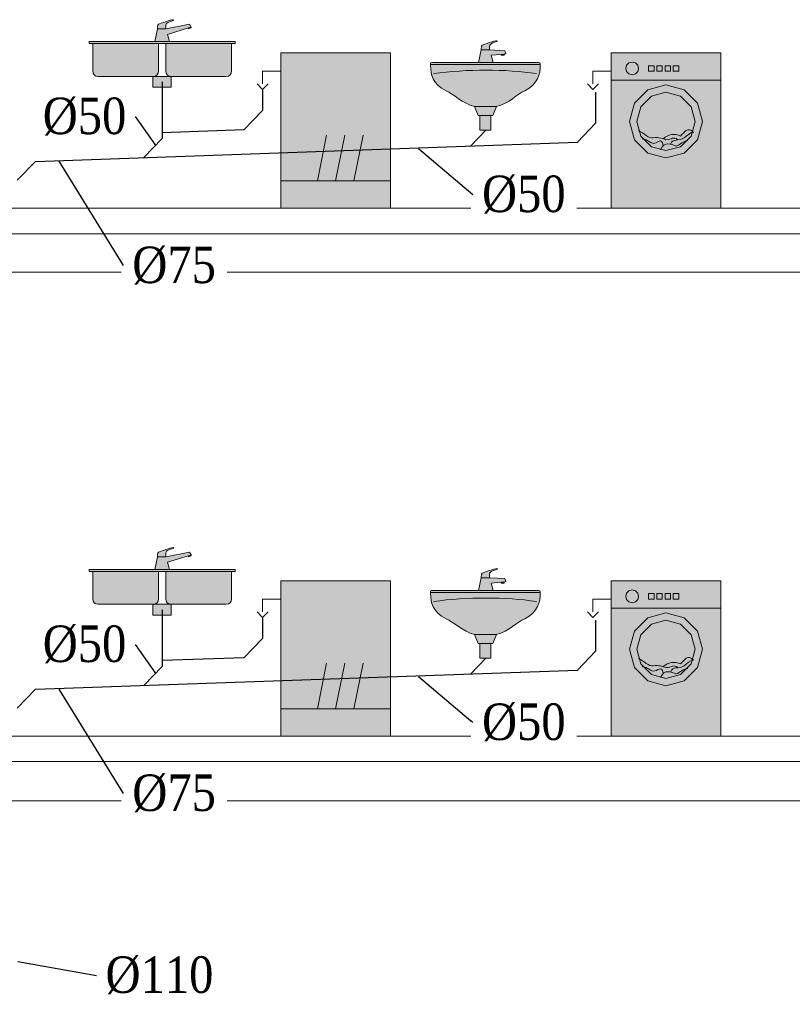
# Model space of a CAD drawing. Header units: millimetres. Extents: x 4585 to 417032, y -23455 to 16738.
# Tile 8 of 31: x 122737 to 126967, y -13201 to -7811. Entities that reach past the tile are written whole.
import ezdxf
from ezdxf import colors
from ezdxf.entities.mleader import LeaderData, LeaderLine
from ezdxf.math import Vec2, Vec3

# ---------------------------------------------------------------- set-up
doc = ezdxf.new("R2010")
doc.units = ezdxf.units.MM
doc.header["$LTSCALE"] = 100
for name, color, linetype, lineweight, true_color in [('IS_Działka kanalizacji sanitarnej grawitacyjnej', 7, 'Continuous', 30, 0x800000), ('IS_Odbiornik2', 7, 'Continuous', 5, 0x000000), ('IS_Pralka', 7, 'Continuous', 5, 0x000000), ('IS_Umywalka', 7, 'Continuous', 5, 0x000000), ('IS_Zlew', 7, 'Continuous', 5, 0x000000), ('IS_Zmywarka', 7, 'Continuous', 0, 0x000000)]:
    doc.layers.add(name, color=color, linetype=linetype, lineweight=lineweight, true_color=true_color)
doc.layers.add('Konstrukcja', color=253, linetype='Continuous', lineweight=5)
doc.layers.add('RR_IWK_opisy', color=7, linetype='Continuous', lineweight=0)
doc.styles.add('Garamond', font='GARA.TTF')

# ---------------------------------------------------------------- blocks, each defined once
blk = doc.blocks.new('16_TypRysWodKan_ZmywarkaCzescKan_00000000-0000-0000-0000-000000000000_Normal')
at = {"layer": 'IS_Zmywarka', "lineweight": 50, "true_color": 0xffffff, "transparency": 33554687}
blk.add_hatch(color=7, dxfattribs=at).paths.add_polyline_path([(-0.3, 0.425), (-0.3, -0.425), (0.3, -0.425), (0.3, 0.425)])
at = {"layer": 'IS_Zmywarka', "lineweight": -2}
blk.add_lwpolyline([(-0.3, 0.425), (0.3, 0.425), (0.3, -0.425), (-0.3, -0.425)], close=True, dxfattribs=at)
for points in [[(-0.3, 0.325), (-0.4, 0.325), (-0.4, 0.255)], [(-0.43, 0.255), (-0.4, 0.225), (-0.37, 0.255)], [(0, -0.275), (0.05, -0.025)], [(0.1, -0.275), (0.15, -0.025)]]:
    blk.add_lwpolyline(points, dxfattribs=at)
for points in [[(-0.1, -0.275, 0), (-0.05, -0.025, 0)], [(-0.3, -0.275, 0), (0.3, -0.275, 0)]]:
    blk.add_polyline3d(points, dxfattribs=at)
blk = doc.blocks.new('16_SANInstalationLeafType_Zlewozmywak2K_00000000-0000-0000-0000-000000000000_ExportItemXref')
at = {"layer": 'IS_Zlew', "lineweight": 50, "true_color": 0xffffff, "transparency": 33554687}
for points in [[(-0.4, 0.125), (-0.4, 0.115), (0.4, 0.115), (0.4, 0.125)], [(-0.05, -0.065), (-0.05, -0.125), (0.05, -0.125), (0.05, -0.065)]]:
    blk.add_hatch(color=7, dxfattribs=at).paths.add_polyline_path(points)
h = blk.add_hatch(color=7, dxfattribs=at)
edge = h.paths.add_edge_path(flags=0)
edge.add_spline(control_points=[(-0.38, 0.115), (-0.38, 0.04), (-0.38, 0.07), (-0.38, -0.035), (-0.38, -0.055), (-0.37, -0.065), (-0.35, -0.065), (-0.2, -0.065), (-0.24, -0.065), (-0.05, -0.065), (-0.03, -0.065), (-0.02, -0.055), (-0.02, -0.035), (-0.02, 0.035), (-0.02, 0.01), (-0.02, 0.115), (-0.2, 0.115), (-0.2, 0.115), (-0.38, 0.115)], knot_values=[0, 0, 0, 0, 1, 1, 1, 2, 2, 2, 3, 3, 3, 4, 4, 4, 5, 5, 5, 6, 6, 6, 6], weights=[1, 1, 1, 1, 1, 1, 1, 1, 1, 1, 1, 1, 1, 1, 1, 1, 1, 1, 1], degree=3, periodic=0)
h = blk.add_hatch(color=7, dxfattribs=at)
edge = h.paths.add_edge_path(flags=0)
edge.add_spline(control_points=[(0.02, 0.115), (0.02, 0.04), (0.02, 0.07), (0.02, -0.035), (0.02, -0.055), (0.03, -0.065), (0.05, -0.065), (0.2, -0.065), (0.16, -0.065), (0.35, -0.065), (0.37, -0.065), (0.38, -0.055), (0.38, -0.035), (0.38, 0.035), (0.38, 0.01), (0.38, 0.115), (0.2, 0.115), (0.2, 0.115), (0.02, 0.115)], knot_values=[0, 0, 0, 0, 1, 1, 1, 2, 2, 2, 3, 3, 3, 4, 4, 4, 5, 5, 5, 6, 6, 6, 6], weights=[1, 1, 1, 1, 1, 1, 1, 1, 1, 1, 1, 1, 1, 1, 1, 1, 1, 1, 1], degree=3, periodic=0)
at = {"layer": 'IS_Zlew', "lineweight": -2, "extrusion": (0, 0, -1)}
blk.add_lwpolyline([(0.4, 0.125), (-0.4, 0.125), (-0.4, 0.115), (0.4, 0.115)], close=True, dxfattribs=at)
at = {"layer": 'IS_Zlew', "lineweight": -2}
blk.add_lwpolyline([(-0.05, -0.065), (-0.05, -0.125), (0.05, -0.125), (0.05, -0.065)], close=True, dxfattribs=at)
for points in [[(-0.38, 0.115), (-0.38, 0.04), (-0.38, 0.07), (-0.38, -0.035), (-0.38, -0.055), (-0.37, -0.065), (-0.35, -0.065), (-0.2, -0.065), (-0.24, -0.065), (-0.05, -0.065), (-0.03, -0.065), (-0.02, -0.055), (-0.02, -0.035), (-0.02, 0.035), (-0.02, 0.01), (-0.02, 0.115)], [(0.02, 0.115), (0.02, 0.04), (0.02, 0.07), (0.02, -0.035), (0.02, -0.055), (0.03, -0.065), (0.05, -0.065), (0.2, -0.065), (0.16, -0.065), (0.35, -0.065), (0.37, -0.065), (0.38, -0.055), (0.38, -0.035), (0.38, 0.035), (0.38, 0.01), (0.38, 0.115)]]:
    blk.add_open_spline(points, degree=3, knots=[0, 0, 0, 0, 1, 1, 1, 2, 2, 2, 3, 3, 3, 4, 4, 4, 5, 5, 5, 5], dxfattribs=at)
blk = doc.blocks.new('16_SANInstalationLeafType_BateriaStojacaRuchWyl_00000000-0000-0000-0000-000000000000_ExportItemXref')
at = {"layer": 'IS_Odbiornik2', "lineweight": 50, "true_color": 0xffffff, "transparency": 33554687}
h = blk.add_hatch(color=7, dxfattribs=at)
edge = h.paths.add_edge_path(flags=0)
edge.add_spline(control_points=[(-0.0028, 0.01), (0.0197, 0.01), (0.0197, 0.01), (0.0422, 0.01), (0.0422, 0.03), (0.0422, 0.035), (0.0472, 0.04), (0.0522, 0.045), (0.0622, 0.05), (0.0822, 0.055), (0.0872, 0.055), (0.0872, 0.06), (0.0822, 0.06), (0.0722, 0.06), (0.0122, 0.04), (0.0022, 0.035), (-0.0028, 0.03), (-0.0028, 0.02), (-0.0028, 0.01)], knot_values=[-6, -6, -6, -6, -5, -5, -5, -4, -4, -4, -3, -3, -3, -2, -2, -2, -1, -1, -1, 0, 0, 0, 0], weights=[1, 1, 1, 1, 1, 1, 1, 1, 1, 1, 1, 1, 1, 1, 1, 1, 1, 1, 1], degree=3, periodic=0)
blk.add_hatch(color=7, dxfattribs=at).paths.add_polyline_path([(-0.0178, -0.06), (0.0622, -0.06), (0.0522, -0.02), (0.1672, 0.015), (0.1672, 0.01), (0.1822, 0.015), (0.1822, 0.02), (0.1722, 0.035), (0.0422, 0.01), (-0.0028, 0.01)])
at = {"layer": 'IS_Odbiornik2', "lineweight": -2, "extrusion": (0, 0, -1)}
blk.add_lwpolyline([(0.0178, -0.06), (0.0028, 0.01), (-0.0422, 0.01), (-0.1722, 0.035), (-0.1822, 0.02), (-0.1822, 0.015), (-0.1822, 0.015), (-0.1672, 0.01), (-0.1672, 0.015), (-0.0522, -0.02), (-0.0622, -0.06)], close=True, dxfattribs=at)
at = {"layer": 'IS_Odbiornik2', "lineweight": -2, "extrusion": (-0.316228, 0.948683, 0), "elevation": -0.0387}
blk.add_lwpolyline([(-0.1792, 0), (-0.1634, 0)], dxfattribs=at)
at = {"layer": 'IS_Odbiornik2', "lineweight": -2}
blk.add_open_spline([(-0.0028, 0.01), (-0.0028, 0.02), (-0.0028, 0.03), (0.0022, 0.035), (0.0122, 0.04), (0.0722, 0.06), (0.0822, 0.06), (0.0872, 0.06), (0.0872, 0.055), (0.0822, 0.055), (0.0622, 0.05), (0.0522, 0.045), (0.0472, 0.04), (0.0422, 0.035), (0.0422, 0.03), (0.0422, 0.01)], degree=3, knots=[0, 0, 0, 0, 1, 1, 1, 2, 2, 2, 3, 3, 3, 4, 4, 4, 5, 5, 5, 5], dxfattribs=at)
blk = doc.blocks.new('16_TypRysWodKan_PralkaAutomatycznaCzescKan_00000000-0000-0000-0000-000000000000_Normal')
at = {"layer": 'IS_Pralka', "lineweight": 50, "true_color": 0xffffff, "transparency": 33554687}
blk.add_hatch(color=7, dxfattribs=at).paths.add_polyline_path([(-0.3, 0.425), (-0.3, -0.425), (0.3, -0.425), (0.3, 0.425)])
h = blk.add_hatch(color=7, dxfattribs=at)
edge = h.paths.add_edge_path(flags=0)
edge.add_ellipse((-0.185, 0.34), major_axis=(0.035, 0), ratio=1, start_angle=0, end_angle=360)
h = blk.add_hatch(color=7, dxfattribs=at)
edge = h.paths.add_edge_path(flags=0)
edge.add_ellipse((0, 0.05), major_axis=(0.2, 0), ratio=1, start_angle=0, end_angle=360)
h = blk.add_hatch(color=7, dxfattribs=at)
edge = h.paths.add_edge_path(flags=0)
edge.add_ellipse((0, 0.05), major_axis=(0.1598, 0), ratio=1, start_angle=0, end_angle=360)
at = {"layer": 'IS_Pralka', "lineweight": -2}
for points in [[(-0.3, 0.425), (0.3, 0.425), (0.3, -0.425), (-0.3, -0.425)], [(-0.095, 0.325), (-0.095, 0.355), (-0.065, 0.355), (-0.065, 0.325)], [(-0.05, 0.325), (-0.05, 0.355), (-0.02, 0.355), (-0.02, 0.325)], [(-0.005, 0.325), (-0.005, 0.355), (0.025, 0.355), (0.025, 0.325)], [(0.04, 0.325), (0.04, 0.355), (0.07, 0.355), (0.07, 0.325)]]:
    blk.add_lwpolyline(points, close=True, dxfattribs=at)
for points in [[(-0.3, 0.325), (-0.4, 0.325), (-0.4, 0.255)], [(-0.43, 0.255), (-0.4, 0.225), (-0.37, 0.255)]]:
    blk.add_lwpolyline(points, dxfattribs=at)
at = {"layer": 'IS_Pralka'}
for points in [[(-0.15, 0.34), (-0.1547, 0.3575), (-0.1675, 0.3703), (-0.185, 0.375), (-0.2025, 0.3703), (-0.2153, 0.3575), (-0.22, 0.34), (-0.2153, 0.3225), (-0.2025, 0.3097), (-0.185, 0.305), (-0.1675, 0.3097), (-0.1547, 0.3225)], [(0.2, 0.05), (0.1732, 0.15), (0.1, 0.2232), (0, 0.25), (-0.1, 0.2232), (-0.1732, 0.15), (-0.2, 0.05), (-0.1732, -0.05), (-0.1, -0.1232), (0, -0.15), (0.1, -0.1232), (0.1732, -0.05)], [(0.1598, 0.05), (0.1384, 0.1299), (0.0799, 0.1884), (0, 0.2098), (-0.0799, 0.1884), (-0.1384, 0.1299), (-0.1598, 0.05), (-0.1384, -0.0299), (-0.0799, -0.0884), (0, -0.1098), (0.0799, -0.0884), (0.1384, -0.0299)]]:
    blk.add_lwpolyline(points, close=True, dxfattribs=at)
at = {"layer": 'IS_Pralka', "lineweight": -2}
blk.add_polyline3d([(-0.3, 0.275, 0), (0.3, 0.275, 0)], dxfattribs=at)
for points, knots in [([(-0.15, 0), (-0.12, -0.015), (-0.095, -0.045), (-0.07, -0.04), (-0.04, -0.035), (-0.015, -0.045), (0, -0.05), (0.035, -0.05), (0.04, -0.03), (0.065, -0.05)], [0, 0, 0, 0, 1, 1, 1, 2, 2, 2, 3, 3, 3, 3]), ([(-0.015, -0.045), (0.01, -0.02), (0.05, -0.015), (0.08, -0.03), (0.1, -0.01), (0.12, 0.025), (0.15, -0.01)], [0, 0, 0, 0, 1, 1, 1, 2, 2, 2, 2]), ([(-0.015, -0.08), (-0.025, -0.035), (-0.045, -0.07), (-0.07, -0.07), (-0.095, -0.065), (-0.095, -0.05), (-0.13, -0.045)], [0, 0, 0, 0, 1, 1, 1, 2, 2, 2, 2]), ([(0.025, -0.075), (0.035, -0.04), (0.07, -0.06), (0.1, -0.04), (0.115, -0.03), (0.13, -0.01), (0.15, -0.01)], [0, 0, 0, 0, 1, 1, 1, 2, 2, 2, 2]), ([(-0.03, -0.105), (-0.01, -0.055), (0.03, -0.075), (0.055, -0.085), (0.08, -0.08), (0.075, -0.065), (0.12, -0.055)], [0, 0, 0, 0, 1, 1, 1, 2, 2, 2, 2])]:
    blk.add_open_spline(points, degree=3, knots=knots, dxfattribs=at)
blk = doc.blocks.new('16_SANInstalationLeafType_UmywalkaPojedyncza_00000000-0000-0000-0000-000000000000_ExportItemXref')
at = {"layer": 'IS_Umywalka', "lineweight": 50, "true_color": 0xffffff, "transparency": 33554687}
h = blk.add_hatch(color=7, dxfattribs=at)
edge = h.paths.add_edge_path(flags=0)
edge.add_spline(control_points=[(-0.3, 0.17), (-0.3, 0.12), (-0.29, 0.07), (-0.215, 0.03), (-0.175, 0.015), (-0.125, -0.04), (-0.06, -0.055), (-0.025, -0.055), (0.01, -0.055), (0.06, -0.055), (0.13, -0.04), (0.175, 0.015), (0.215, 0.03), (0.29, 0.07), (0.3, 0.12), (0.3, 0.175), (0.3, 0.185), (0.3, 0.185), (0.29, 0.185), (0.04, 0.185), (-0.05, 0.185), (-0.29, 0.185), (-0.3, 0.185), (-0.3, 0.185), (-0.3, 0.17)], knot_values=[0, 0, 0, 0, 1, 1, 1, 2, 2, 2, 3, 3, 3, 4, 4, 4, 5, 5, 5, 6, 6, 6, 7, 7, 7, 8, 8, 8, 8], weights=[1, 1, 1, 1, 1, 1, 1, 1, 1, 1, 1, 1, 1, 1, 1, 1, 1, 1, 1, 1, 1, 1, 1, 1, 1], degree=3, periodic=0)
for points in [[(-0.06, -0.055), (-0.04, -0.105), (0.04, -0.105), (0.06, -0.055)], [(-0.03, -0.105), (-0.03, -0.185), (0.03, -0.185), (0.03, -0.105)]]:
    blk.add_hatch(color=7, dxfattribs=at).paths.add_polyline_path(points)
at = {"layer": 'IS_Umywalka', "lineweight": -2, "extrusion": (0, 1, 0), "elevation": 0.175}
blk.add_lwpolyline([(0.3, 0), (-0.3, 0)], dxfattribs=at)
at = {"layer": 'IS_Umywalka', "lineweight": -2}
for points in [[(-0.06, -0.055), (-0.04, -0.105), (0.04, -0.105), (0.06, -0.055)], [(-0.03, -0.105), (-0.03, -0.185), (0.03, -0.185), (0.03, -0.105)]]:
    blk.add_lwpolyline(points, close=True, dxfattribs=at)
blk.add_open_spline([(-0.3, 0.17), (-0.3, 0.12), (-0.29, 0.07), (-0.215, 0.03), (-0.175, 0.015), (-0.125, -0.04), (-0.06, -0.055), (-0.025, -0.055), (0.01, -0.055), (0.06, -0.055), (0.13, -0.04), (0.175, 0.015), (0.215, 0.03), (0.29, 0.07), (0.3, 0.12), (0.3, 0.175), (0.3, 0.185), (0.3, 0.185), (0.29, 0.185), (0.04, 0.185), (-0.05, 0.185), (-0.29, 0.185), (-0.3, 0.185), (-0.3, 0.185), (-0.3, 0.17)], degree=3, knots=[0, 0, 0, 0, 1, 1, 1, 2, 2, 2, 3, 3, 3, 4, 4, 4, 5, 5, 5, 6, 6, 6, 7, 7, 7, 8, 8, 8, 8], dxfattribs=at)
blk.add_open_spline([(-0.285, 0.125), (-0.1, 0.15), (0.11, 0.15), (0.28, 0.125)], degree=3, dxfattribs=at)
blk = doc.blocks.new('16_SANInstalationLeafType_BateriaStojaca_00000000-0000-0000-0000-000000000000_ExportItemXref')
at = {"layer": 'IS_Odbiornik2', "lineweight": 50, "true_color": 0xffffff, "transparency": 33554687}
h = blk.add_hatch(color=7, dxfattribs=at)
edge = h.paths.add_edge_path(flags=0)
edge.add_spline(control_points=[(-0.02578, 0.01), (-0.00328, 0.01), (-0.00328, 0.01), (0.01922, 0.01), (0.01922, 0.03), (0.01922, 0.035), (0.02422, 0.04), (0.02922, 0.045), (0.03922, 0.05), (0.05922, 0.055), (0.06422, 0.055), (0.06422, 0.06), (0.05922, 0.06), (0.04922, 0.06), (-0.01078, 0.04), (-0.02078, 0.035), (-0.02578, 0.03), (-0.02578, 0.02), (-0.02578, 0.01)], knot_values=[-6, -6, -6, -6, -5, -5, -5, -4, -4, -4, -3, -3, -3, -2, -2, -2, -1, -1, -1, 0, 0, 0, 0], weights=[1, 1, 1, 1, 1, 1, 1, 1, 1, 1, 1, 1, 1, 1, 1, 1, 1, 1, 1], degree=3, periodic=0)
blk.add_hatch(color=7, dxfattribs=at).paths.add_polyline_path([(-0.04078, -0.06), (0.03922, -0.06), (0.02922, -0.02), (0.08422, -0.015), (0.08422, -0.02), (0.09922, -0.02), (0.09922, -0.015), (0.10922, -0.01), (0.10422, 0.005), (0.01922, 0.01), (-0.02578, 0.01)])
at = {"layer": 'IS_Odbiornik2', "lineweight": -2, "extrusion": (0, 0, -1)}
blk.add_lwpolyline([(0.04078, -0.06), (0.02578, 0.01), (-0.01922, 0.01), (-0.10422, 0.005), (-0.10922, -0.01), (-0.09922, -0.015), (-0.09922, -0.02), (-0.08422, -0.02), (-0.08422, -0.015), (-0.02922, -0.02), (-0.03922, -0.06)], close=True, dxfattribs=at)
at = {"layer": 'IS_Odbiornik2', "lineweight": -2, "extrusion": (0, 1, 0), "elevation": -0.015}
blk.add_lwpolyline([(-0.09922, 0), (-0.08422, 0)], dxfattribs=at)
at = {"layer": 'IS_Odbiornik2', "lineweight": -2}
blk.add_open_spline([(-0.02578, 0.01), (-0.02578, 0.02), (-0.02578, 0.03), (-0.02078, 0.035), (-0.01078, 0.04), (0.04922, 0.06), (0.05922, 0.06), (0.06422, 0.06), (0.06422, 0.055), (0.05922, 0.055), (0.03922, 0.05), (0.02922, 0.045), (0.02422, 0.04), (0.01922, 0.035), (0.01922, 0.03), (0.01922, 0.01)], degree=3, knots=[0, 0, 0, 0, 1, 1, 1, 2, 2, 2, 3, 3, 3, 4, 4, 4, 5, 5, 5, 5], dxfattribs=at)

msp = doc.modelspace()

# ---------------------------------------------------------------- linework, layer by layer
at = {"layer": 'IS_Działka kanalizacji sanitarnej grawitacyjnej'}
for p, q in [((123516.281, -8151.008), (123516.281, -8461.781)), ((124066.37, -8192.658), (124066.37, -8308.3)), ((125889.788, -8207.503), (125889.788, -8377.902)), ((123966.432, -8411.832), (124066.37, -8308.3)), ((125789.85, -8481.434), (125889.788, -8377.902)), ((123416.343, -8565.312), (123516.281, -8461.781)), ((123516.281, -8427.74), (123966.432, -8411.832)), ((122823.143, -8586.276), (125789.85, -8481.434)), ((122823.143, -8586.276), (122723.138, -8689.807)), ((123516.282, -11041.008), (123516.282, -11351.781)), ((124066.371, -11082.658), (124066.371, -11198.3)), ((125889.789, -11097.503), (125889.789, -11267.902)), ((123966.433, -11301.832), (124066.371, -11198.3)), ((123516.282, -11317.74), (123966.433, -11301.832)), ((125789.851, -11371.434), (125889.789, -11267.902)), ((122823.144, -11476.276), (125789.851, -11371.434)), ((123416.344, -11455.312), (123516.282, -11351.781)), ((122823.144, -11476.276), (122723.14, -11579.807))]:
    msp.add_line(p, q, dxfattribs=at)
at = {"layer": 'Konstrukcja'}
for p, q in [((102307.377, -8842.667), (152803.292, -8842.648)), ((102302.377, -8982.667), (152803.292, -8982.676)), ((102307.377, -9192.667), (152803.292, -9192.667)), ((102307.377, -11732.667), (152803.292, -11732.648)), ((102302.377, -11872.667), (152803.292, -11872.676)), ((102307.377, -12086.667), (152803.292, -12086.667))]:
    msp.add_line(p, q, dxfattribs=at)

# ---------------------------------------------------------------- block references
at = {"layer": 'IS_Odbiornik2', "yscale": 1000, "zscale": 1000}
for name, p, xscale in [('16_SANInstalationLeafType_BateriaStojacaRuchWyl_00000000-0000-0000-0000-000000000000_ExportItemXref', (123494.041, -7871.008), 1000), ('16_SANInstalationLeafType_BateriaStojaca_00000000-0000-0000-0000-000000000000_ExportItemXref', (125289.251, -7985.786), 999.9999999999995), ('16_SANInstalationLeafType_BateriaStojacaRuchWyl_00000000-0000-0000-0000-000000000000_ExportItemXref', (123494.042, -10761.008), 1000), ('16_SANInstalationLeafType_BateriaStojaca_00000000-0000-0000-0000-000000000000_ExportItemXref', (125289.252, -10875.786), 999.9999999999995)]:
    msp.add_blockref(name, p, dxfattribs=dict(at, xscale=xscale))
at = {"layer": 'IS_Pralka', "xscale": 999.9999999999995, "yscale": 1000, "zscale": 1000}
for p in [(126274.943, -8417.658), (126274.944, -11307.658)]:
    msp.add_blockref('16_TypRysWodKan_PralkaAutomatycznaCzescKan_00000000-0000-0000-0000-000000000000_Normal', p, dxfattribs=at)
at = {"layer": 'IS_Umywalka', "xscale": 999.9999999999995, "yscale": 1000, "zscale": 1000}
for p in [(125286.428, -8230.786), (125286.429, -11120.786)]:
    msp.add_blockref('16_SANInstalationLeafType_UmywalkaPojedyncza_00000000-0000-0000-0000-000000000000_ExportItemXref', p, dxfattribs=at)
at = {"layer": 'IS_Zlew', "xscale": 1000, "yscale": 1000, "zscale": 1000}
for p in [(123516.281, -8056.008), (123516.282, -10946.008)]:
    msp.add_blockref('16_SANInstalationLeafType_Zlewozmywak2K_00000000-0000-0000-0000-000000000000_ExportItemXref', p, dxfattribs=at)
at = {"layer": 'IS_Zmywarka', "xscale": 1000, "yscale": 1000, "zscale": 1000}
for p in [(124466.37, -8417.658), (124466.371, -11307.658)]:
    msp.add_blockref('16_TypRysWodKan_ZmywarkaCzescKan_00000000-0000-0000-0000-000000000000_Normal', p, dxfattribs=at)

# ---------------------------------------------------------------- leaders
at = {"layer": 'RR_IWK_opisy'}
ml = msp.add_multileader_mtext('Standard', dxfattribs=at)
ml.set_content('\\fGaramond|b0|i0;%%c110', color=256, style='Garamond')
ml.set_leader_properties()
ml.build(insert=Vec2(0, 0))
ml.multileader.update_dxf_attribs({"has_text_frame": 1, "text_left_attachment_type": 2, "text_right_attachment_type": 2})
ctx = ml.context
ctx.base_point, ctx.char_height, ctx.landing_gap_size, ctx.plane_origin = Vec3(123106.619, -13043.177), 200, 50, Vec3(-24843.398, 179774.613)
ctx.left_attachment, ctx.right_attachment = 2, 2
notes = []
notes.append((ctx, [(0, (1, 1, 0), (123156.619, -13043.177), (1, 0), 2.131628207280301e-14, [(0, [(122723.14, -12966.881)], 0, [])])]))
ctx.mtext.insert = Vec3(123206.619, -12938.635)
ctx.mtext.has_bg_fill, ctx.mtext.bg_color, ctx.mtext.bg_scale_factor, ctx.mtext.bg_transparency, ctx.mtext.use_window_bg_color = 1, -1027028792, 1.3, 0, 1
for ctx, leaders in notes:
    for number, flags, end, landing, length, lines in leaders:
        leader = LeaderData()
        leader.index, (leader.has_last_leader_line, leader.has_dogleg_vector, leader.attachment_direction) = number, flags
        leader.last_leader_point, leader.dogleg_vector, leader.dogleg_length = Vec3(end), Vec3(landing), length
        for number, points, colour, breaks in lines:
            line = LeaderLine()
            line.index, line.vertices, line.color, line.breaks = number, Vec3.list(points), colors.encode_raw_color(colour), breaks
            leader.lines.append(line)
        ctx.leaders.append(leader)

# ---------------------------------------------------------------- next in the draw order: leaders
ml = msp.add_multileader_mtext('Standard', dxfattribs=at)
ml.set_content('\\fGaramond|b0|i0;%%c50', color=256, style='Garamond')
ml.set_leader_properties()
ml.build(insert=Vec2(0, 0))
ml.multileader.update_dxf_attribs({"has_text_frame": 1, "text_left_attachment_type": 2, "text_right_attachment_type": 2})
ctx = ml.context
ctx.base_point, ctx.char_height, ctx.landing_gap_size, ctx.plane_origin = Vec3(123220.601, -8341.628), 200, 50, Vec3(-23533.748, 185679.05)
ctx.left_attachment, ctx.right_attachment, ctx.text_align_type = 2, 2, 2
notes = []
notes.append((ctx, [(0, (1, 1, 0), (123370.601, -8341.628), (-1, 0), 2.131628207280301e-14, [(0, [(123482.876, -8499.979)], 0, [])])]))
ctx.mtext.insert, ctx.mtext.alignment = Vec3(123320.601, -8237.086), 3
ctx.mtext.has_bg_fill, ctx.mtext.bg_color, ctx.mtext.bg_scale_factor, ctx.mtext.bg_transparency, ctx.mtext.use_window_bg_color = 1, -1027028792, 1.3, 0, 1
ml = msp.add_multileader_mtext('Standard', dxfattribs=at)
ml.set_content('\\fGaramond|b0|i0;%%c50', color=256, style='Garamond')
ml.set_leader_properties()
ml.build(insert=Vec2(0, 0))
ml.multileader.update_dxf_attribs({"has_text_frame": 1, "text_left_attachment_type": 2, "text_right_attachment_type": 2})
ctx = ml.context
ctx.base_point, ctx.char_height, ctx.landing_gap_size, ctx.plane_origin = Vec3(125669.025, -8768.543), 200, 50, Vec3(-22355.512, 184055.942)
ctx.left_attachment, ctx.right_attachment = 2, 2
notes.append((ctx, [(0, (1, 1, 0), (125217.924, -8768.543), (1, 0), 2.131628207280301e-14, [(0, [(124917.893, -8513.836)], 0, [])])]))
ctx.mtext.insert = Vec3(125267.924, -8664.001)
ctx.mtext.has_bg_fill, ctx.mtext.bg_color, ctx.mtext.bg_scale_factor, ctx.mtext.bg_transparency, ctx.mtext.use_window_bg_color = 1, -1027028792, 1.3, 0, 1
ml = msp.add_multileader_mtext('Standard', dxfattribs=at)
ml.set_content('\\fGaramond|b0|i0;%%c75', color=256, style='Garamond')
ml.set_leader_properties()
ml.build(insert=Vec2(0, 0))
ml.multileader.update_dxf_attribs({"has_text_frame": 1, "text_left_attachment_type": 2, "text_right_attachment_type": 2})
ctx = ml.context
ctx.base_point, ctx.char_height, ctx.landing_gap_size, ctx.plane_origin = Vec3(123253.2, -9157.2), 200, 50, Vec3(-24103.304, 184032.534)
ctx.left_attachment, ctx.right_attachment = 2, 2
notes.append((ctx, [(0, (1, 1, 0), (123303.2, -9157.2), (1, 0), 2.131628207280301e-14, [(0, [(122948.612, -8581.842)], 0, [])])]))
ctx.mtext.insert = Vec3(123353.2, -9052.658)
ctx.mtext.has_bg_fill, ctx.mtext.bg_color, ctx.mtext.bg_scale_factor, ctx.mtext.bg_transparency, ctx.mtext.use_window_bg_color = 1, -1027028792, 1.3, 0, 1
ml = msp.add_multileader_mtext('Standard', dxfattribs=at)
ml.set_content('\\fGaramond|b0|i0;%%c50', color=256, style='Garamond')
ml.set_leader_properties()
ml.build(insert=Vec2(0, 0))
ml.multileader.update_dxf_attribs({"has_text_frame": 1, "text_left_attachment_type": 2, "text_right_attachment_type": 2})
ctx = ml.context
ctx.base_point, ctx.char_height, ctx.landing_gap_size, ctx.plane_origin = Vec3(123220.602, -11231.628), 200, 50, Vec3(-23533.747, 182789.05)
ctx.left_attachment, ctx.right_attachment, ctx.text_align_type = 2, 2, 2
notes.append((ctx, [(0, (1, 1, 0), (123370.602, -11231.628), (-1, 0), 2.131628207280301e-14, [(0, [(123482.877, -11389.979)], 0, [])])]))
ctx.mtext.insert, ctx.mtext.alignment = Vec3(123320.602, -11127.086), 3
ctx.mtext.has_bg_fill, ctx.mtext.bg_color, ctx.mtext.bg_scale_factor, ctx.mtext.bg_transparency, ctx.mtext.use_window_bg_color = 1, -1027028792, 1.3, 0, 1
ml = msp.add_multileader_mtext('Standard', dxfattribs=at)
ml.set_content('\\fGaramond|b0|i0;%%c50', color=256, style='Garamond')
ml.set_leader_properties()
ml.build(insert=Vec2(0, 0))
ml.multileader.update_dxf_attribs({"has_text_frame": 1, "text_left_attachment_type": 2, "text_right_attachment_type": 2})
ctx = ml.context
ctx.base_point, ctx.char_height, ctx.landing_gap_size, ctx.plane_origin = Vec3(125669.026, -11658.543), 200, 50, Vec3(-22355.511, 181165.942)
ctx.left_attachment, ctx.right_attachment = 2, 2
notes.append((ctx, [(0, (1, 1, 0), (125217.925, -11658.543), (1, 0), 2.131628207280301e-14, [(0, [(124917.894, -11403.836)], 0, [])])]))
ctx.mtext.insert = Vec3(125267.925, -11554.001)
ctx.mtext.has_bg_fill, ctx.mtext.bg_color, ctx.mtext.bg_scale_factor, ctx.mtext.bg_transparency, ctx.mtext.use_window_bg_color = 1, -1027028792, 1.3, 0, 1
ml = msp.add_multileader_mtext('Standard', dxfattribs=at)
ml.set_content('\\fGaramond|b0|i0;%%c75', color=256, style='Garamond')
ml.set_leader_properties()
ml.build(insert=Vec2(0, 0))
ml.multileader.update_dxf_attribs({"has_text_frame": 1, "text_left_attachment_type": 2, "text_right_attachment_type": 2})
ctx = ml.context
ctx.base_point, ctx.char_height, ctx.landing_gap_size, ctx.plane_origin = Vec3(123253.201, -12047.2), 200, 50, Vec3(-24103.303, 181142.534)
ctx.left_attachment, ctx.right_attachment = 2, 2
notes.append((ctx, [(0, (1, 1, 0), (123303.201, -12047.2), (1, 0), 2.131628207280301e-14, [(0, [(122948.613, -11471.842)], 0, [])])]))
ctx.mtext.insert = Vec3(123353.201, -11942.658)
ctx.mtext.has_bg_fill, ctx.mtext.bg_color, ctx.mtext.bg_scale_factor, ctx.mtext.bg_transparency, ctx.mtext.use_window_bg_color = 1, -1027028792, 1.3, 0, 1
for ctx, leaders in notes:
    for number, flags, end, landing, length, lines in leaders:
        leader = LeaderData()
        leader.index, (leader.has_last_leader_line, leader.has_dogleg_vector, leader.attachment_direction) = number, flags
        leader.last_leader_point, leader.dogleg_vector, leader.dogleg_length = Vec3(end), Vec3(landing), length
        for number, points, colour, breaks in lines:
            line = LeaderLine()
            line.index, line.vertices, line.color, line.breaks = number, Vec3.list(points), colors.encode_raw_color(colour), breaks
            leader.lines.append(line)
        ctx.leaders.append(leader)

# ---------------------------------------------------------------- next in the draw order: linework, layer by layer
at = {"layer": 'IS_Działka kanalizacji sanitarnej grawitacyjnej'}
for p, q in [((125205.965, -8502.068), (125289.251, -8415.786)), ((125205.966, -11392.068), (125289.252, -11305.786))]:
    msp.add_line(p, q, dxfattribs=at)

doc.saveas('drawing.dxf')
